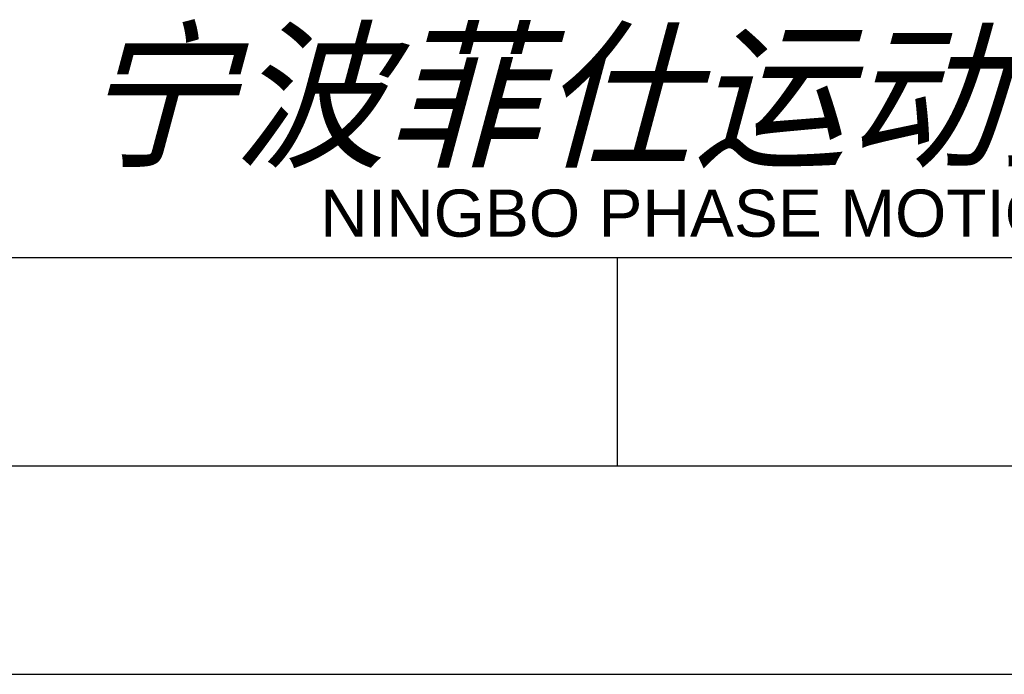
# Model space of a CAD drawing. Header units: millimetres. Extents: x 0 to 420, y 0 to 297.
# Tile 37 of 69: x 299 to 323, y 0 to 16. Entities that reach past the tile are written whole.
import ezdxf

# ---------------------------------------------------------------- set-up
doc = ezdxf.new("R2010")
doc.units = ezdxf.units.MM
doc.header["$LTSCALE"] = 23.1
doc.layers.get('0').update_dxf_attribs({"linetype": 'CONTINUOUS'})
doc.styles.add('TEXTSTYLE_7', font='txt')
doc.styles.add('TEXTSTYLE_8', font='arial.ttf')

# ---------------------------------------------------------------- blocks, each defined once
blk = doc.blocks.new('LOGO_PHASE_NINGBO_BL1', base_point=(320.75, 22.5))
at = {"color": 2, "linetype": 'CONTINUOUS', "style": 'TEXTSTYLE_7', "oblique": 15}
blk.add_text('宁波菲仕运动控制技术有限公司', height=2.82952, dxfattribs=at).set_placement((300.861, 12.461))
at = {"color": 2, "linetype": 'CONTINUOUS', "style": 'TEXTSTYLE_8'}
blk.add_text('NINGBO PHASE MOTION CONTROL CO.,LTD.', height=1.13181, dxfattribs=at).set_placement((306.617, 10.5))

msp = doc.modelspace()

# ---------------------------------------------------------------- linework, layer by layer
at = {"color": 7, "linetype": 'CONTINUOUS'}
msp.add_line((25, 10), (410, 10), dxfattribs=at)
at = {"color": 2, "linetype": 'CONTINUOUS'}
for p, q in [((313.75, 5), (313.75, 10)), ((20, 5), (415, 5)), ((237.25, 0), (420, 0))]:
    msp.add_line(p, q, dxfattribs=at)

# ---------------------------------------------------------------- block references
msp.add_blockref('LOGO_PHASE_NINGBO_BL1', (320.75, 22.49989), dxfattribs=at)

doc.saveas('drawing.dxf')
